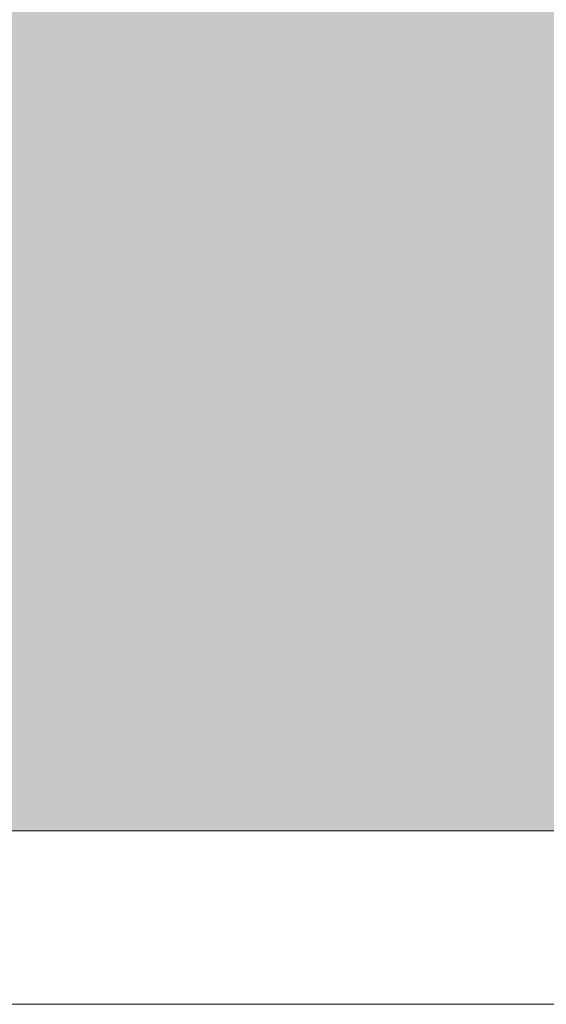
# Model space of a CAD drawing. Header units: millimetres. Extents: x -469965 to -394737, y -22321 to 14469.
# Tile 58 of 256: x -434946 to -434805, y -19826 to -19563. Entities that reach past the tile are written whole.
import ezdxf
from ezdxf.enums import TextEntityAlignment as Align

# ---------------------------------------------------------------- set-up
doc = ezdxf.new("R2010")
doc.units = ezdxf.units.MM
doc.header["$MEASUREMENT"] = 0
doc.layers.add('A-AREA.IFC Model', color=7, linetype='Continuous')
doc.layers.add('ARCHICAD Zone Stamps_Pen_No__1', color=7, linetype='Continuous', lineweight=13)
doc.layers.add('New_A-13-UKS_Pen_No__250', color=7, linetype='Continuous', lineweight=13)
doc.styles.add('GENERATED_STYLE_1', font='arial.ttf')

# ---------------------------------------------------------------- blocks, each defined once
blk = doc.blocks.new('Tuulekoda_101_5', base_point=(-434152.9, -18725.26))
at = {"layer": 'A-AREA.IFC Model', "linetype": 'Continuous', "lineweight": 0, "true_color": 0xffffff}
blk.add_hatch(color=7, dxfattribs=at).paths.add_polyline_path([(-431574.85, -18691.21), (-435674.85, -18691.21), (-435674.85, -19779.53), (-431574.85, -19779.53)])
at = {"layer": 'ARCHICAD Zone Stamps_Pen_No__1', "color": 7, "lineweight": 13, "style": 'GENERATED_STYLE_1'}
for tag, p in [('ROOM_NAME', (-434152.9, -18775.54)), ('ROOM_NUMBER', (-434152.9, -19121.26)), ('ROOM_AREA', (-434152.9, -19466.97))]:
    blk.add_attdef(tag, text='', height=220, dxfattribs=at).set_placement(p, align=Align.TOP_LEFT)

msp = doc.modelspace()

# ---------------------------------------------------------------- linework, layer by layer
at = {"layer": 'A-AREA.IFC Model', "color": 7, "linetype": 'Continuous', "lineweight": 0, "true_color": 0xffffff, "flags": 128}
msp.add_lwpolyline([(-431574.85, -18691.21), (-435674.85, -18691.21), (-435674.85, -19779.53), (-431574.85, -19779.53)], close=True, dxfattribs=at)
at = {"layer": 'New_A-13-UKS_Pen_No__250', "color": 7, "linetype": 'Continuous', "lineweight": 13}
msp.add_line((-434740.22, -19825.91), (-435624.85, -19825.91), dxfattribs=at)

# ---------------------------------------------------------------- block references
at = {"layer": 'A-AREA.IFC Model', "color": 7, "linetype": 'Continuous', "lineweight": 13}
msp.add_blockref('Tuulekoda_101_5', (-434152.9, -18725.26), dxfattribs=at)

doc.saveas('drawing.dxf')
